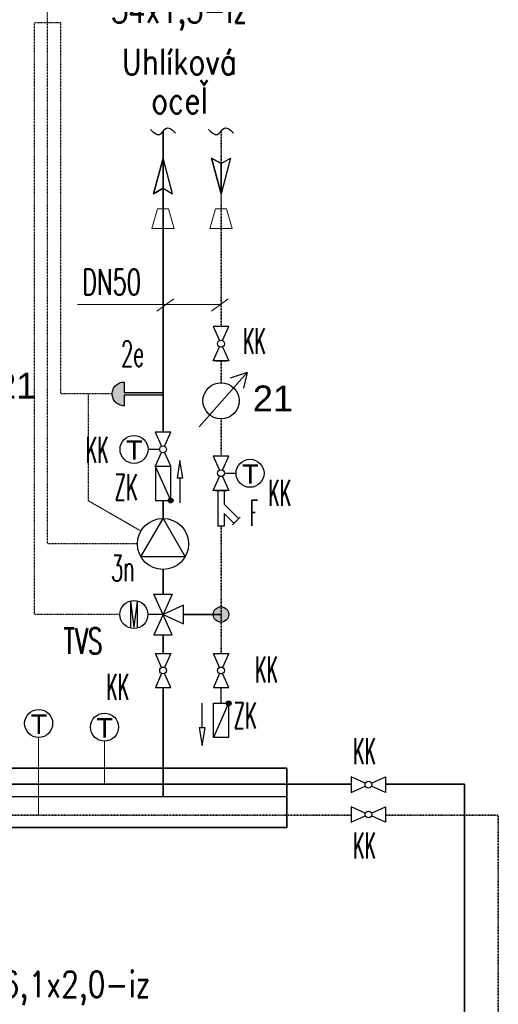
# Model space of a CAD drawing. Header units: millimetres. Extents: x -98431657 to -98227415, y -465497820 to -465456067.
# Tile 50 of 63: x -98395607 to -98394680, y -465485875 to -465483970. Entities that reach past the tile are written whole.
import ezdxf

# ---------------------------------------------------------------- set-up
doc = ezdxf.new("R2010")
doc.units = ezdxf.units.MM
doc.linetypes.add('Carkovana 0.5x', pattern=[0.14, 0.1, -0.04])
doc.linetypes.add('Teckovana', pattern=[0.06, 0, -0.06])
for name, color, linetype, lineweight in [('Pasivní chlazení', 7, 'Continuous', 25), ('WPF 2 - vrt', 7, 'Continuous', 25), ('základ', 7, 'Continuous', 25)]:
    doc.layers.add(name, color=color, linetype=linetype, lineweight=lineweight)
doc.styles.add('ARIAL', font='arial.ttf')
doc.styles.add('ROMANS', font='romans__.ttf')
doc.styles.add('TXT', font='txt_____.ttf')

msp = doc.modelspace()

# ---------------------------------------------------------------- hatches: boundary and pattern name
at = {"layer": 'základ', "true_color": 0xe8e8e8}
msp.add_hatch(color=254, dxfattribs=at).paths.add_polyline_path([(-98395404.6, -465484671.1), (-98395406.9, -465484671.2), (-98395409.2, -465484671.6), (-98395411.5, -465484672.2), (-98395413.7, -465484673), (-98395415.8, -465484674), (-98395417.7, -465484675.2), (-98395419.6, -465484676.6), (-98395421.3, -465484678.2), (-98395422.8, -465484680), (-98395424.1, -465484681.9), (-98395425.2, -465484683.9), (-98395426.1, -465484686.1), (-98395426.8, -465484688.3), (-98395427.3, -465484690.6), (-98395427.5, -465484692.9), (-98395427.5, -465484695.2), (-98395427.3, -465484697.5), (-98395426.8, -465484699.8), (-98395426.1, -465484702), (-98395425.2, -465484704.2), (-98395424.1, -465484706.2), (-98395422.8, -465484708.1), (-98395421.3, -465484709.9), (-98395419.6, -465484711.5), (-98395417.7, -465484712.9), (-98395415.8, -465484714.1), (-98395413.7, -465484715.1), (-98395411.5, -465484715.9), (-98395409.2, -465484716.5), (-98395406.9, -465484716.9), (-98395404.6, -465484717), (-98395404.6, -465484696.5), (-98395329.2, -465484696.5), (-98395329.2, -465484691.6), (-98395404.6, -465484691.6)])
at = {"layer": 'základ', "true_color": 0x000000}
for points in [[(-98395309.8, -465484900.4), (-98395309.9, -465484899.5), (-98395310.1, -465484898.6), (-98395310.6, -465484897.8), (-98395311.2, -465484897.1), (-98395311.9, -465484896.5), (-98395312.8, -465484896.1), (-98395313.7, -465484895.9), (-98395314.6, -465484895.8), (-98395315.5, -465484896), (-98395316.4, -465484896.3), (-98395317.2, -465484896.8), (-98395317.9, -465484897.4), (-98395318.4, -465484898.2), (-98395318.8, -465484899.1), (-98395319, -465484900), (-98395319, -465484900.9), (-98395318.8, -465484901.8), (-98395318.4, -465484902.7), (-98395317.9, -465484903.5), (-98395317.2, -465484904.1), (-98395316.4, -465484904.6), (-98395315.5, -465484904.9), (-98395314.6, -465484905.1), (-98395313.7, -465484905), (-98395312.8, -465484904.8), (-98395311.9, -465484904.4), (-98395311.2, -465484903.8), (-98395310.6, -465484903.1), (-98395310.1, -465484902.3), (-98395309.9, -465484901.4)], [(-98395216.2, -465485106), (-98395217, -465485106), (-98395217.7, -465485106), (-98395218.5, -465485106.1), (-98395219.2, -465485106.2), (-98395220, -465485106.3), (-98395220.7, -465485106.5), (-98395221.4, -465485106.7), (-98395222.1, -465485106.9), (-98395222.8, -465485107.2), (-98395223.5, -465485107.5), (-98395224.2, -465485107.9), (-98395224.8, -465485108.3), (-98395225.5, -465485108.7), (-98395226.1, -465485109.1), (-98395226.7, -465485109.6), (-98395227.2, -465485110.1), (-98395227.7, -465485110.6), (-98395228.2, -465485111.2), (-98395228.7, -465485111.8), (-98395229.2, -465485112.4), (-98395229.6, -465485113), (-98395230, -465485113.7), (-98395230.3, -465485114.3), (-98395230.6, -465485115), (-98395230.9, -465485115.7), (-98395231.1, -465485116.4), (-98395231.4, -465485117.2), (-98395231.5, -465485117.9), (-98395231.7, -465485118.6), (-98395231.8, -465485119.4), (-98395231.8, -465485120.1), (-98395231.8, -465485120.9), (-98395231.8, -465485121.6), (-98395231.8, -465485122.4), (-98395231.7, -465485123.1), (-98395231.5, -465485123.9), (-98395231.4, -465485124.6), (-98395231.1, -465485125.3), (-98395230.9, -465485126), (-98395230.6, -465485126.7), (-98395230.3, -465485127.4), (-98395230, -465485128.1), (-98395229.6, -465485128.7), (-98395229.2, -465485129.4), (-98395228.7, -465485130), (-98395228.2, -465485130.6), (-98395227.7, -465485131.1), (-98395227.2, -465485131.7), (-98395226.7, -465485132.2), (-98395226.1, -465485132.6), (-98395225.5, -465485133.1), (-98395224.8, -465485133.5), (-98395224.2, -465485133.9), (-98395223.5, -465485134.2), (-98395222.8, -465485134.5), (-98395222.1, -465485134.8), (-98395221.4, -465485135.1), (-98395220.7, -465485135.3), (-98395220, -465485135.4), (-98395219.2, -465485135.6), (-98395218.5, -465485135.7), (-98395217.7, -465485135.7), (-98395217, -465485135.7), (-98395216.2, -465485135.7), (-98395215.5, -465485135.7), (-98395214.7, -465485135.6), (-98395214, -465485135.4), (-98395213.2, -465485135.3), (-98395212.5, -465485135.1), (-98395211.8, -465485134.8), (-98395211.1, -465485134.5), (-98395210.4, -465485134.2), (-98395209.8, -465485133.9), (-98395209.1, -465485133.5), (-98395208.5, -465485133.1), (-98395207.9, -465485132.6), (-98395207.3, -465485132.2), (-98395206.7, -465485131.7), (-98395206.2, -465485131.1), (-98395205.7, -465485130.6), (-98395205.2, -465485130), (-98395204.8, -465485129.4), (-98395204.4, -465485128.7), (-98395204, -465485128.1), (-98395203.6, -465485127.4), (-98395203.3, -465485126.7), (-98395203, -465485126), (-98395202.8, -465485125.3), (-98395202.6, -465485124.6), (-98395202.4, -465485123.9), (-98395202.3, -465485123.1), (-98395202.2, -465485122.4), (-98395202.1, -465485121.6), (-98395202.1, -465485120.9), (-98395202.1, -465485120.1), (-98395202.2, -465485119.4), (-98395202.3, -465485118.6), (-98395202.4, -465485117.9), (-98395202.6, -465485117.2), (-98395202.8, -465485116.4), (-98395203, -465485115.7), (-98395203.3, -465485115), (-98395203.6, -465485114.3), (-98395204, -465485113.7), (-98395204.4, -465485113), (-98395204.8, -465485112.4), (-98395205.2, -465485111.8), (-98395205.7, -465485111.2), (-98395206.2, -465485110.6), (-98395206.7, -465485110.1), (-98395207.3, -465485109.6), (-98395207.9, -465485109.1), (-98395208.5, -465485108.7), (-98395209.1, -465485108.3), (-98395209.8, -465485107.9), (-98395210.4, -465485107.5), (-98395211.1, -465485107.2), (-98395211.8, -465485106.9), (-98395212.5, -465485106.7), (-98395213.2, -465485106.5), (-98395214, -465485106.3), (-98395214.7, -465485106.2), (-98395215.5, -465485106.1)], [(-98395197.6, -465485292.7), (-98395197.7, -465485291.8), (-98395197.9, -465485290.9), (-98395198.4, -465485290.1), (-98395199, -465485289.4), (-98395199.7, -465485288.8), (-98395200.6, -465485288.4), (-98395201.5, -465485288.1), (-98395202.4, -465485288.1), (-98395203.3, -465485288.2), (-98395204.2, -465485288.6), (-98395205, -465485289.1), (-98395205.7, -465485289.7), (-98395206.2, -465485290.5), (-98395206.6, -465485291.3), (-98395206.7, -465485292.2), (-98395206.7, -465485293.2), (-98395206.6, -465485294.1), (-98395206.2, -465485294.9), (-98395205.7, -465485295.7), (-98395205, -465485296.3), (-98395204.2, -465485296.8), (-98395203.3, -465485297.2), (-98395202.4, -465485297.3), (-98395201.5, -465485297.3), (-98395200.6, -465485297), (-98395199.7, -465485296.6), (-98395199, -465485296), (-98395198.4, -465485295.3), (-98395197.9, -465485294.5), (-98395197.7, -465485293.6)]]:
    msp.add_hatch(color=18, dxfattribs=at).paths.add_polyline_path(points)

# ---------------------------------------------------------------- linework, layer by layer
at = {"color": 0, "linetype": 'Continuous', "lineweight": 13}
for p, q in [((-98395340, -465484336), (-98395351, -465484373.8)), ((-98395340, -465484336), (-98395318.5, -465484336)), ((-98395318.5, -465484336), (-98395307.5, -465484373.8)), ((-98395227.7, -465484336), (-98395238.7, -465484373.8)), ((-98395227.7, -465484336), (-98395206.2, -465484336)), ((-98395206.2, -465484336), (-98395195.2, -465484373.8)), ((-98395351, -465484373.8), (-98395307.5, -465484373.8)), ((-98395238.7, -465484373.8), (-98395195.2, -465484373.8)), ((-98395308.5, -465484510), (-98395341.1, -465484533.7)), ((-98395203, -465484510), (-98395235.6, -465484533.7)), ((-98395495, -465484520.9), (-98395217, -465484520.9)), ((-98395570, -465485358.8), (-98395570, -465485509.3)), ((-98395442.5, -465485365.8), (-98395442.5, -465485449.1))]:
    msp.add_line(p, q, dxfattribs=at)
at = {"layer": 'Pasivní chlazení'}
for p, q in [((-98395227.9, -465484630), (-98395206, -465484630)), ((-98395210.4, -465484847.7), (-98395187.9, -465484847.7)), ((-98395227.9, -465484880.8), (-98395206, -465484880.8)), ((-98395223.3, -465484880.8), (-98395223.3, -465484949.7)), ((-98395210.6, -465484880.8), (-98395210.6, -465484907.6)), ((-98395210.6, -465484907.6), (-98395182.7, -465484935.7)), ((-98395210.6, -465484925.6), (-98395210.6, -465484949.7)), ((-98395210.6, -465484925.6), (-98395191.6, -465484944.6)), ((-98395194.6, -465484947.6), (-98395179.7, -465484932.7)), ((-98395210.6, -465484949.7), (-98395223.3, -465484949.7))]:
    msp.add_line(p, q, dxfattribs=at)
for points in [[(-98395214.3, -465484590.9), (-98395202.1, -465484563.7), (-98395231.9, -465484563.7), (-98395219.6, -465484590.9)], [(-98395214.3, -465484602.8), (-98395202.1, -465484630), (-98395231.9, -465484630), (-98395219.6, -465484602.8)], [(-98395214.3, -465484841.7), (-98395202.1, -465484814.5), (-98395231.9, -465484814.5), (-98395219.6, -465484841.7)], [(-98395214.3, -465484853.6), (-98395202.1, -465484880.8), (-98395231.9, -465484880.8), (-98395219.6, -465484853.6)]]:
    msp.add_lwpolyline(points, dxfattribs=at)
for centre, radius in [((-98395217, -465484596.9), 6.52), ((-98395385.4, -465484801.4), 27.1), ((-98395160.8, -465484847.7), 27.1), ((-98395160.8, -465484847.7), 27.1), ((-98395217, -465484847.6), 6.52), ((-98395570, -465485331.7), 27.1), ((-98395442.5, -465485338.8), 27.1)]:
    msp.add_circle(centre, radius, dxfattribs=at)
at = {"layer": 'základ', "linetype": 'Teckovana'}
for p, q in [((-98395552.6, -465483975.9), (-98395552.6, -465483401.5)), ((-98395577.9, -465485120.9), (-98395577.9, -465483975.9)), ((-98395527.3, -465483975.9), (-98395577.9, -465483975.9)), ((-98395552.6, -465484984.3), (-98395552.6, -465483975.9)), ((-98395527.3, -465484694.1), (-98395527.3, -465483975.9)), ((-98395427.6, -465484694.1), (-98395527.3, -465484694.1)), ((-98395473.2, -465484901.2), (-98395473.2, -465484694.1)), ((-98395372.1, -465484959.5), (-98395473.2, -465484901.2)), ((-98395378.8, -465484984.3), (-98395552.6, -465484984.3)), ((-98395412.7, -465485120.9), (-98395577.9, -465485120.9))]:
    msp.add_line(p, q, dxfattribs=at)
at = {"layer": 'základ', "color": 1, "lineweight": 35}
for p, q in [((-98395329.2, -465484185.8), (-98395329.2, -465484768.1)), ((-98395329.2, -465484934.8), (-98395329.2, -465484900.4)), ((-98395329.2, -465485033.8), (-98395329.2, -465485081.3)), ((-98395329.2, -465485160.5), (-98395329.2, -465485196)), ((-98395329.2, -465485262), (-98395329.1, -465485473.5)), ((-98394964.8, -465485449.1), (-98396437.6, -465485449.1)), ((-98395258.2, -465485449.1), (-98396124.2, -465485449.1)), ((-98394745.8, -465485449.1), (-98394898.7, -465485449.1)), ((-98394745.8, -465485958.2), (-98394745.8, -465485449.1))]:
    msp.add_line(p, q, dxfattribs=at)
at = {"layer": 'základ', "color": 171, "linetype": 'Carkovana 0.5x', "lineweight": 35, "true_color": 0x7070ff}
for p, q in [((-98395217, -465484185.8), (-98395217, -465484563.7)), ((-98395217, -465484630), (-98395217, -465484672.5)), ((-98395217, -465484672.5), (-98395217, -465484630)), ((-98395217, -465484742.5), (-98395217, -465484814.5)), ((-98395217, -465484949.7), (-98395217, -465485196)), ((-98394964.8, -465485509.3), (-98398590.2, -465485509.3)), ((-98394680.3, -465485509.3), (-98394898.7, -465485509.3)), ((-98394680.3, -465486088.8), (-98394680.3, -465485509.3))]:
    msp.add_line(p, q, dxfattribs=at)
at = {"layer": 'základ'}
for p, q in [((-98395329.2, -465484237.8), (-98395347.7, -465484306.7)), ((-98395329.2, -465484296.1), (-98395329.2, -465484237.8)), ((-98395310.8, -465484306.7), (-98395329.2, -465484237.8)), ((-98395235.4, -465484237.8), (-98395217, -465484248.3)), ((-98395217, -465484306.7), (-98395235.4, -465484237.8)), ((-98395217, -465484248.3), (-98395198.5, -465484237.8)), ((-98395198.5, -465484237.8), (-98395217, -465484306.7)), ((-98395217, -465484248.3), (-98395217, -465484306.7)), ((-98395347.7, -465484306.7), (-98395329.2, -465484296.1)), ((-98395329.2, -465484296.1), (-98395310.8, -465484306.7)), ((-98395404.6, -465484671.1), (-98395404.6, -465484691.6)), ((-98395404.6, -465484691.6), (-98395329.2, -465484691.6)), ((-98395329.2, -465484696.5), (-98395404.6, -465484696.5)), ((-98395404.6, -465484696.5), (-98395404.6, -465484717)), ((-98395329.2, -465484691.6), (-98395329.2, -465484696.5)), ((-98395335.8, -465484801.4), (-98395358.3, -465484801.4)), ((-98395314.4, -465484900.4), (-98395344.1, -465484834.4)), ((-98395296.5, -465484856.7), (-98395296.5, -465484904.6)), ((-98395329.2, -465485120.9), (-98395358.5, -465485120.9)), ((-98395329.2, -465485120.9), (-98395358.5, -465485120.9)), ((-98395253.4, -465485340.3), (-98395253.4, -465485292.7)), ((-98395202.2, -465485292.7), (-98395231.8, -465485358.5)), ((-98395089.6, -465485473.5), (-98398919.3, -465485473.5))]:
    msp.add_line(p, q, dxfattribs=at)
at = {"layer": 'základ', "linetype": 'Continuous'}
for p, q in [((-98395259, -465484757.9), (-98395166.3, -465484652.5)), ((-98395166.3, -465484652.5), (-98395199.1, -465484663.7)), ((-98395166.3, -465484652.5), (-98395173.5, -465484682.9))]:
    msp.add_line(p, q, dxfattribs=at)
at = {"layer": 'základ', "color": 171, "lineweight": 35, "true_color": 0x7070ff}
msp.add_line((-98395289.6, -465485120.9), (-98395217, -465485120.9), dxfattribs=at)
at = {"layer": 'základ', "color": 171, "true_color": 0x7070ff}
msp.add_line((-98395217, -465485292.7), (-98395217, -465485262), dxfattribs=at)
at = {"layer": 'základ'}
for points in [[(-98395329.2, -465484237.8), (-98395329.2, -465484296.1), (-98395347.7, -465484306.7), (-98395329.2, -465484237.8)], [(-98395217, -465484306.7), (-98395217, -465484248.3), (-98395235.4, -465484237.8), (-98395217, -465484306.7)], [(-98395344.1, -465484900.4), (-98395314.4, -465484900.4), (-98395314.4, -465484834.4), (-98395344.1, -465484834.4), (-98395344.1, -465484900.4)], [(-98395302.1, -465484856.7), (-98395290.9, -465484856.7), (-98395296.5, -465484822.9), (-98395302.1, -465484856.7)], [(-98395329.2, -465484934.8), (-98395286.3, -465485009.1), (-98395372.1, -465485009.1), (-98395329.2, -465484934.8)], [(-98395311.4, -465485081.3), (-98395329.2, -465485120.9), (-98395289.6, -465485138.7), (-98395289.6, -465485103.1), (-98395329.2, -465485120.9), (-98395347.1, -465485160.5), (-98395311.4, -465485160.5), (-98395347.1, -465485081.3), (-98395311.4, -465485081.3)], [(-98395231.8, -465485292.7), (-98395202.2, -465485292.7), (-98395202.2, -465485358.5), (-98395231.8, -465485358.5), (-98395231.8, -465485292.7)], [(-98395247.7, -465485340.3), (-98395259, -465485340.3), (-98395253.4, -465485374.1), (-98395247.7, -465485340.3)]]:
    msp.add_lwpolyline(points, close=True, dxfattribs=at)
for points in [[(-98395404.6, -465484717), (-98395406.9, -465484716.9), (-98395409.1, -465484716.5), (-98395411.3, -465484716), (-98395413.4, -465484715.2), (-98395415.4, -465484714.2), (-98395417.4, -465484713.1), (-98395419.2, -465484711.7), (-98395420.9, -465484710.2), (-98395422.4, -465484708.5), (-98395423.7, -465484706.7), (-98395424.9, -465484704.8), (-98395425.8, -465484702.7), (-98395426.6, -465484700.6), (-98395427.1, -465484698.4), (-98395427.5, -465484696.2), (-98395427.6, -465484693.9), (-98395427.5, -465484691.7), (-98395427.1, -465484689.5), (-98395426.6, -465484687.3), (-98395425.8, -465484685.2), (-98395424.9, -465484683.1), (-98395423.7, -465484681.2), (-98395422.4, -465484679.4), (-98395420.9, -465484677.7), (-98395419.2, -465484676.2), (-98395417.4, -465484674.9), (-98395415.4, -465484673.8), (-98395413.4, -465484672.8), (-98395411.3, -465484672.1), (-98395409.1, -465484671.5), (-98395406.9, -465484671.2), (-98395404.6, -465484671.1)], [(-98395326.6, -465484795.3), (-98395314.3, -465484768.1), (-98395344.2, -465484768.1), (-98395331.9, -465484795.3)], [(-98395326.6, -465484807.2), (-98395314.3, -465484834.4), (-98395344.2, -465484834.4), (-98395331.9, -465484807.2)], [(-98395331.9, -465485223.1), (-98395344.1, -465485196), (-98395314.4, -465485196), (-98395326.6, -465485223.1)], [(-98395219.6, -465485223.1), (-98395231.8, -465485196), (-98395202.1, -465485196), (-98395214.3, -465485223.1)], [(-98395331.9, -465485235), (-98395344.1, -465485262), (-98395314.4, -465485262), (-98395326.6, -465485235)], [(-98395219.6, -465485235), (-98395231.8, -465485262), (-98395202.1, -465485262), (-98395214.3, -465485235)], [(-98394937.7, -465485447.4), (-98394964.8, -465485435.2), (-98394964.8, -465485465), (-98394937.7, -465485452.8)], [(-98394937.7, -465485447.4), (-98394964.8, -465485435.2), (-98394964.8, -465485465), (-98394937.7, -465485452.8)], [(-98394925.8, -465485447.4), (-98394898.7, -465485435.2), (-98394898.7, -465485465), (-98394925.8, -465485452.8)], [(-98394925.8, -465485447.4), (-98394898.7, -465485435.2), (-98394898.7, -465485465), (-98394925.8, -465485452.8)], [(-98394937.7, -465485505.3), (-98394964.8, -465485493.1), (-98394964.8, -465485522.8), (-98394937.7, -465485510.6)], [(-98394937.7, -465485505.3), (-98394964.8, -465485493.1), (-98394964.8, -465485522.8), (-98394937.7, -465485510.6)], [(-98394925.8, -465485505.3), (-98394898.7, -465485493.1), (-98394898.7, -465485522.8), (-98394925.8, -465485510.6)], [(-98394925.8, -465485505.3), (-98394898.7, -465485493.1), (-98394898.7, -465485522.8), (-98394925.8, -465485510.6)]]:
    msp.add_lwpolyline(points, dxfattribs=at)
at = {"layer": 'základ', "color": 0, "lineweight": 35}
msp.add_lwpolyline([(-98396292.7, -465485418.4), (-98395089.6, -465485418.4), (-98395089.6, -465485533.2), (-98396292.7, -465485533.2)], dxfattribs=at)
at = {"layer": 'základ', "linetype": 'Continuous'}
msp.add_circle((-98395217, -465484707.5), 35, dxfattribs=at)
at = {"layer": 'základ'}
for centre, radius in [((-98395329.2, -465484801.3), 6.52), ((-98395314.4, -465484900.4), 4.62), ((-98395329.2, -465484984.3), 49.5), ((-98395385.6, -465485120.9), 27.1), ((-98395217, -465485120.9), 14.9), ((-98395329.2, -465485229), 6.5), ((-98395217, -465485229), 6.5), ((-98395202.2, -465485292.7), 4.61), ((-98394931.7, -465485450.1), 6.5), ((-98394931.7, -465485450.1), 6.5), ((-98394931.7, -465485507.9), 6.5), ((-98394931.7, -465485507.9), 6.5)]:
    msp.add_circle(centre, radius, dxfattribs=at)
at = {"layer": 'základ', "start_tangent": (0.782732, -0.700771), "end_tangent": (0.782732, -0.700771)}
for points in [[(-98395353.7, -465484182.5), (-98395336, -465484192), (-98395322.4, -465484179.7), (-98395304.8, -465484189.2)], [(-98395241.4, -465484182.5), (-98395223.8, -465484192), (-98395210.2, -465484179.7), (-98395192.5, -465484189.2)]]:
    msp.add_spline(points, degree=3, dxfattribs=at)

# ---------------------------------------------------------------- texts
at = {"color": 0, "linetype": 'Continuous', "lineweight": 13, "char_height": 50, "width": 102.157, "attachment_point": 7, "style": 'ARIAL'}
for insert in [(-98395652.2, -465484703.1), (-98395155.3, -465484727.8)]:
    msp.add_mtext('{\\fArial|i0|b0;\\H50.000000;\\W1.000000;\\C7;21}\\P', dxfattribs=dict(at, insert=insert))
at = {"color": 5, "linetype": 'Continuous', "lineweight": 35, "char_height": 37.5, "width": 50.236, "attachment_point": 1, "style": 'ARIAL'}
for insert in [(-98395400.8, -465484784), (-98395176.3, -465484830.4), (-98395585.5, -465485314.3), (-98395458, -465485321.4)]:
    msp.add_mtext('{\\fArial|i0|b0;\\H37.500000;\\W1.000000;\\C5;T}\\P', dxfattribs=dict(at, insert=insert))
at = {"layer": 'Pasivní chlazení', "color": 0, "lineweight": 25, "char_height": 50, "attachment_point": 2, "style": 'ROMANS'}
for s, insert, width in [('\\W0.78;54x1,5-iz', (-98395297.8, -465483925.9), 322.718), ('\\W0.80;76,1x2,0-iz', (-98395514.4, -465485811.3), 393.448)]:
    msp.add_mtext(s, dxfattribs=dict(at, insert=insert, width=width))
at = {"layer": 'Pasivní chlazení', "insert": (-98395297.5, -465484026.2), "char_height": 50, "width": 300.252, "attachment_point": 2, "line_spacing_factor": 0.903614, "style": 'ROMANS'}
msp.add_mtext('\\W0.81;Uhlíková\\Poceľ', dxfattribs=at)
at = {"layer": 'Pasivní chlazení', "color": 0, "linetype": 'Continuous', "lineweight": 13, "insert": (-98395428.8, -465484477.5), "char_height": 50, "width": 148.25, "attachment_point": 5, "style": 'TXT'}
msp.add_mtext('\\W0.64;DN50', dxfattribs=at)
at = {"layer": 'WPF 2 - vrt', "char_height": 50, "width": 70.981, "attachment_point": 4, "style": 'ROMANS'}
for insert in [(-98395423, -465484874.6), (-98395192.7, -465485316.2)]:
    msp.add_mtext('\\W0.51;ZK', dxfattribs=dict(at, insert=insert))
at = {"layer": 'základ', "char_height": 50}
for s, insert, width, attachment_point, style in [('\\W0.49;KK', (-98395174.5, -465484591.7), 70.486, 4, 'ROMANS'), ('\\W0.55;2e', (-98395388.2, -465484616.3), 72.104, 5, 'ROMANS'), ('\\W0.49;KK', (-98395478.7, -465484802.1), 70.486, 4, 'ROMANS'), ('\\W0.49;KK', (-98395125.7, -465484885.4), 70.486, 4, 'ROMANS'), ('\\W0.40;F', (-98395160.9, -465484924.5), 33.434, 4, 'ROMANS'), ('\\W0.54;3n', (-98395407.1, -465485031.1), 71.805, 5, 'ROMANS'), ('\\W0.37;M', (-98395385.6, -465485120.2), 33.208, 5, 'TXT'), ('\\W0.65;TVS', (-98395521.9, -465485172.1), 109.464, 4, 'ROMANS'), ('\\W0.49;KK', (-98395151, -465485227.2), 70.486, 4, 'ROMANS'), ('\\W0.49;KK', (-98395439.2, -465485260.8), 70.486, 4, 'ROMANS'), ('\\W0.49;KK', (-98394961.3, -465485385.4), 70.486, 4, 'ROMANS'), ('\\W0.49;KK', (-98394961.3, -465485567.9), 70.486, 4, 'ROMANS')]:
    msp.add_mtext(s, dxfattribs=dict(at, insert=insert, width=width, attachment_point=attachment_point, style=style))

doc.saveas('drawing.dxf')
